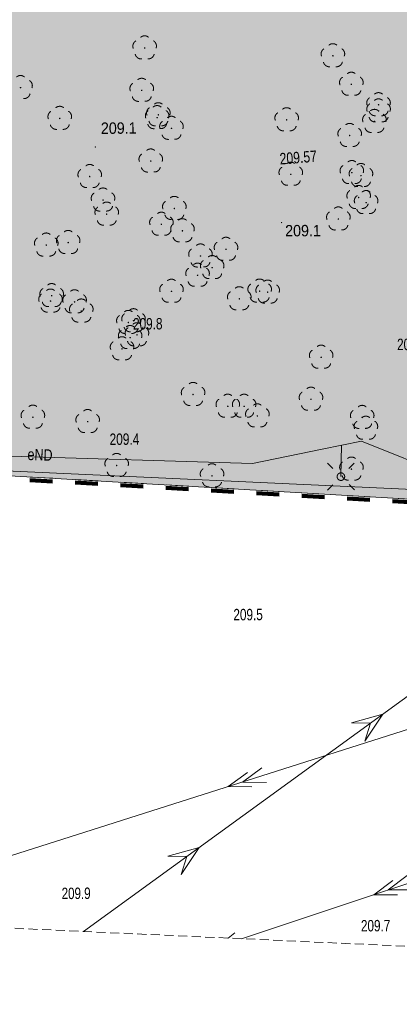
# Model space of a CAD drawing. Header units: millimetres. Extents: x 1477672 to 1731286, y -587673 to -401480.
# Tile 3 of 33: x 1550353 to 1575451, y -587673 to -522659. Entities that reach past the tile are written whole.
import ezdxf
from ezdxf.xclip import XClip

# ---------------------------------------------------------------- set-up
doc = ezdxf.new("R2010")
doc.units = ezdxf.units.MM
doc.header["$MEASUREMENT"] = 0
doc.header["$XCLIPFRAME"] = 0
doc.linetypes.add('2', pattern=[900, 600, -300])
doc.linetypes.add('Przerywana długa', pattern=[3000, 1500, -1500])
for name, color, linetype, lineweight in [('0_Nr_pióra__80', 3, 'Continuous', 13), ('820-G Rysunki Obrazki_Nr_pióra__146', 7, 'Continuous', 13), ('820-G Rysunki Obrazki_Nr_pióra__179', 6, 'Continuous', 200), ('mapa_robocza (1)_31_000 Inne (niezydentyfikowane)_Nr_pióra__1', 1, 'Continuous', 18), ('mapa_robocza (1)_31_000 Inne (niezydentyfikowane)_Nr_pióra__7', 7, 'Continuous', 18), ('mapa_robocza (1)_31_000 Inne (niezydentyfikowane)_Nr_pióra__96', 96, 'Continuous', 18), ('mapa_robocza (1)_31_drzewo liściaste_Nr_pióra__94', 94, 'Continuous', 18), ('mapa_robocza (1)_31_latarnia_Nr_pióra__7', 7, 'Continuous', 18), ('mapa_robocza (1)_31_ogrodzenie trwałe_Nr_pióra__7', 7, 'Continuous', 18), ('mapa_robocza (1)_31_przewód elektroenergetyczny podziemny_Nr_pióra__1', 1, 'Continuous', 18), ('mapa_robocza (1)_31_punkt wysokościowy naturalny-Atr2_Nr_pióra__7', 7, 'Continuous', 18), ('mapa_robocza (1)_31_Zakres_Nr_pióra__5', 5, 'Continuous', 18)]:
    doc.layers.add(name, color=color, linetype=linetype, lineweight=lineweight)
doc.layers.add('820-G Rysunki Obrazki', color=7, linetype='Continuous')
doc.layers.add('mapa_robocza (1)_31_punkt wysokościowy naturalny', color=7, linetype='Continuous')
doc.styles.add('GENERATED_STYLE_3', font='arial.ttf')
doc.linetypes.add('902-500', pattern='A,0,[2,zygmunta starego_zzm_18.04.241.Shx,S=59.52381,R=0,X=0,Y=0],-7500,0', length=7500)

# ---------------------------------------------------------------- blocks, each defined once
blk = doc.blocks.new('Rysunek_1_31', base_point=(1578976, -495102))
at = {"layer": 'mapa_robocza (1)_31_drzewo liściaste_Nr_pióra__94', "linetype": 'Continuous', "lineweight": 18}
for points in [[(1558666, -524525, 1), (1558566, -524526, 1)], [(1571109, -525043, 1), (1571009, -525044, 1)], [(1550461, -527143, 1), (1550361, -527143, 1)], [(1572330, -526926, 1), (1572230, -526927, 1)], [(1558472, -527326, 1), (1558372, -527327, 1)], [(1574128, -528276, 1), (1574028, -528276, 1)], [(1553053, -529178, 1), (1552953, -529178, 1)], [(1559493, -529130, 1), (1559393, -529131, 1)], [(1559572, -528940, 1), (1559472, -528940, 1)], [(1574130, -528686, 1), (1574030, -528686, 1)], [(1560437, -529835, 1), (1560337, -529835, 1)], [(1568054, -529271, 1), (1567954, -529271, 1)], [(1573854, -529377, 1), (1573754, -529378, 1)], [(1572220, -530307, 1), (1572120, -530307, 1)], [(1559069, -531993, 1), (1558969, -531993, 1)], [(1555035, -533016, 1), (1554935, -533017, 1)], [(1568324, -532869, 1), (1568224, -532870, 1)], [(1572364, -532756, 1), (1572264, -532757, 1)], [(1572965, -532953, 1), (1572865, -532953, 1)], [(1572813, -534403, 1), (1572713, -534404, 1)], [(1555914, -534571, 1), (1555814, -534572, 1)], [(1573305, -534741, 1), (1573205, -534741, 1)], [(1556159, -535500, 1), (1556059, -535500, 1)], [(1560627, -535124, 1), (1560527, -535124, 1)], [(1559773, -536169, 1), (1559673, -536169, 1)], [(1571472, -535821, 1), (1571372, -535822, 1)], [(1561166, -536601, 1), (1561066, -536601, 1)], [(1552161, -537543, 1), (1552061, -537543, 1)], [(1553610, -537375, 1), (1553510, -537375, 1)], [(1562356, -538264, 1), (1562256, -538265, 1)], [(1564043, -537824, 1), (1563943, -537825, 1)], [(1562163, -539535, 1), (1562063, -539536, 1)], [(1563130, -539029, 1), (1563030, -539030, 1)], [(1552521, -540881, 1), (1552421, -540881, 1)], [(1560439, -540595, 1), (1560339, -540596, 1)], [(1566269, -540581, 1), (1566169, -540582, 1)], [(1566799, -540648, 1), (1566699, -540649, 1)], [(1552443, -541241, 1), (1552343, -541242, 1)], [(1554033, -541292, 1), (1553933, -541293, 1)], [(1564922, -541089, 1), (1564822, -541090, 1)], [(1554476, -541900, 1), (1554376, -541900, 1)], [(1557591, -542652, 1), (1557491, -542652, 1)], [(1557930, -542540, 1), (1557830, -542540, 1)], [(1558156, -543468, 1), (1558056, -543469, 1)], [(1557707, -543651, 1), (1557607, -543652, 1)], [(1557171, -544394, 1), (1557071, -544395, 1)], [(1570334, -544948, 1), (1570234, -544948, 1)], [(1561868, -547407, 1), (1561768, -547408, 1)], [(1569660, -547722, 1), (1569560, -547722, 1)], [(1564163, -548184, 1), (1564063, -548184, 1)], [(1565243, -548187, 1), (1565143, -548188, 1)], [(1551277, -548908, 1), (1551177, -548909, 1)], [(1554899, -549197, 1), (1554799, -549198, 1)], [(1566117, -548822, 1), (1566017, -548823, 1)], [(1573047, -548922, 1), (1572947, -548923, 1)], [(1573292, -549641, 1), (1573192, -549641, 1)], [(1556815, -552096, 1), (1556715, -552097, 1)], [(1572337, -552336, 1), (1572237, -552337, 1)], [(1563120, -552780, 1), (1563020, -552780, 1)]]:
    blk.add_hatch(color=256, dxfattribs=at).paths.add_polyline_path(points)
at = {"layer": 'mapa_robocza (1)_31_punkt wysokościowy naturalny', "linetype": 'Continuous', "lineweight": 0}
for points in [[(1555399, -531064, 1), (1555309, -531065, 1)], [(1567708, -536053, 1), (1567618, -536053, 1)]]:
    blk.add_hatch(color=256, dxfattribs=at).paths.add_polyline_path(points)
at = {"layer": 'mapa_robocza (1)_31_000 Inne (niezydentyfikowane)_Nr_pióra__1', "linetype": 'Continuous', "lineweight": 18, "flags": 128}
for points in [[(1541854, -462041), (1540555, -472479), (1519870, -469979), (1518071, -471909), (1517574, -475942), (1517304, -475824), (1517516, -476212), (1514052, -520513), (1513390, -520217), (1513984, -520873), (1511537, -548988), (1512453, -549983), (1533310, -551152), (1533689, -550990), (1565755, -551955), (1570359, -551018)], [(1638078, -500415), (1638228, -500464), (1633623, -530752), (1632641, -544158), (1632086, -553621), (1631887, -555642), (1628059, -555904), (1617415, -555316), (1578650, -552780), (1572946, -550493), (1570359, -551018)], [(1554568, -582863), (1646151, -516449), (1647196, -515693)], [(1536626, -582040), (1605343, -560196)], [(1565018, -583342), (1603413, -570577)], [(1566356, -572064), (1565079, -572995), (1566660, -573017)], [(1565404, -572367), (1564125, -573298), (1565706, -573320)], [(1575973, -579173), (1574708, -580120), (1576289, -580122)], [(1575025, -579488), (1573759, -580436), (1575341, -580438)], [(1564586, -582959), (1564129, -583301)], [(1563638, -583274), (1563632, -583278)]]:
    blk.add_lwpolyline(points, dxfattribs=at)
for points in [[(1573546, -569100), (1573177, -570294), (1574356, -568513), (1572297, -569080)], [(1561404, -577906), (1561034, -579100), (1562212, -577318), (1560154, -577885)]]:
    blk.add_lwpolyline(points, close=True, dxfattribs=at)
at = {"layer": 'mapa_robocza (1)_31_000 Inne (niezydentyfikowane)_Nr_pióra__7', "linetype": 'Continuous', "lineweight": 18, "flags": 128}
blk.add_lwpolyline([(1617490, -440333), (1542759, -450706), (1523711, -551458), (1539066, -552159), (1579590, -554515), (1593841, -554622), (1604604, -555160)], close=True, dxfattribs=at)
blk.add_lwpolyline([(1579590, -554515), (1539066, -552159), (1537292, -582070)], dxfattribs=at)
at = {"layer": 'mapa_robocza (1)_31_000 Inne (niezydentyfikowane)_Nr_pióra__96', "linetype": 'Continuous', "lineweight": 18, "flags": 128}
blk.add_lwpolyline([(1617490, -440333), (1542759, -450706), (1523711, -551458), (1539066, -552159), (1579590, -554515), (1593841, -554622), (1604604, -555160)], close=True, dxfattribs=at)
blk.add_lwpolyline([(1579590, -554515), (1539066, -552159), (1537292, -582070)], dxfattribs=at)
at = {"layer": 'mapa_robocza (1)_31_drzewo liściaste_Nr_pióra__94', "linetype": 'Continuous', "lineweight": 18}
for centre, start, end in [((1558614, -524125), 49.60342, 131.05942), ((1558235, -524404), 121.63942, 202.87942), ((1558995, -524399), 337.78342, 59.02342), ((1570679, -524922), 121.63942, 202.87942), ((1571057, -524643), 49.60342, 131.05942), ((1571439, -524917), 337.78342, 59.02342), ((1558383, -524851), 193.55242, 275.20242), ((1558853, -524848), 265.46042, 347.11042), ((1570826, -525369), 193.55242, 275.20242), ((1571296, -525366), 265.46042, 347.11042), ((1550409, -526743), 49.60342, 131.05942), ((1558420, -526927), 49.60342, 131.05942), ((1571899, -526805), 121.63942, 202.87942), ((1572278, -526526), 49.60342, 131.05942), ((1572659, -526800), 337.78342, 59.02342), ((1550790, -527017), 337.78342, 59.02342), ((1558042, -527205), 121.63942, 202.87942), ((1558802, -527200), 337.78342, 59.02342), ((1550648, -527466), 265.46042, 347.11042), ((1558189, -527652), 193.55242, 275.20242), ((1558659, -527649), 265.46042, 347.11042), ((1572047, -527252), 193.55242, 275.20242), ((1572517, -527249), 265.46042, 347.11042), ((1573697, -528154), 121.63942, 202.87942), ((1574076, -527876), 49.60342, 131.05942), ((1574078, -528286), 49.60342, 131.05942), ((1574457, -528150), 337.78342, 59.02342), ((1553001, -528778), 49.60342, 131.05942), ((1559141, -528818), 121.63942, 202.87942), ((1559440, -528731), 49.60342, 131.05942), ((1559519, -528540), 49.60342, 131.05942), ((1559901, -528814), 337.78342, 59.02342), ((1568001, -528871), 49.60342, 131.05942), ((1573700, -528564), 121.63942, 202.87942), ((1574460, -528560), 337.78342, 59.02342), ((1552622, -529056), 121.63942, 202.87942), ((1553382, -529052), 337.78342, 59.02342), ((1559062, -529009), 121.63942, 202.87942), ((1559822, -529004), 337.78342, 59.02342), ((1560384, -529435), 49.60342, 131.05942), ((1567623, -529149), 121.63942, 202.87942), ((1568383, -529145), 337.78342, 59.02342), ((1573424, -529256), 121.63942, 202.87942), ((1573845, -528601), 193.55242, 275.20242), ((1573847, -529011), 193.55242, 275.20242), ((1573802, -528978), 49.60342, 131.05942), ((1574315, -528599), 265.46042, 347.11042), ((1574317, -529009), 265.46042, 347.11042), ((1574184, -529251), 337.78342, 59.02342), ((1552770, -529503), 193.55242, 275.20242), ((1553240, -529501), 265.46042, 347.11042), ((1559210, -529456), 193.55242, 275.20242), ((1559288, -529266), 193.55242, 275.20242), ((1560006, -529713), 121.63942, 202.87942), ((1559680, -529453), 265.46042, 347.11042), ((1559758, -529263), 265.46042, 347.11042), ((1560766, -529709), 337.78342, 59.02342), ((1567771, -529596), 193.55242, 275.20242), ((1568241, -529594), 265.46042, 347.11042), ((1571789, -530185), 121.63942, 202.87942), ((1572167, -529907), 49.60342, 131.05942), ((1572549, -530181), 337.78342, 59.02342), ((1573571, -529703), 193.55242, 275.20242), ((1574041, -529700), 265.46042, 347.11042), ((1560154, -530161), 193.55242, 275.20242), ((1560624, -530158), 265.46042, 347.11042), ((1571937, -530632), 193.55242, 275.20242), ((1572407, -530630), 265.46042, 347.11042), ((1558639, -531871), 121.63942, 202.87942), ((1559017, -531593), 49.60342, 131.05942), ((1559399, -531867), 337.78342, 59.02342), ((1554983, -532617), 49.60342, 131.05942), ((1558786, -532319), 193.55242, 275.20242), ((1559256, -532316), 265.46042, 347.11042), ((1567894, -532748), 121.63942, 202.87942), ((1568272, -532470), 49.60342, 131.05942), ((1568654, -532743), 337.78342, 59.02342), ((1571933, -532634), 121.63942, 202.87942), ((1572312, -532356), 49.60342, 131.05942), ((1572913, -532553), 49.60342, 131.05942), ((1572693, -532630), 337.78342, 59.02342), ((1554604, -532895), 121.63942, 202.87942), ((1555364, -532890), 337.78342, 59.02342), ((1572534, -532831), 121.63942, 202.87942), ((1573294, -532827), 337.78342, 59.02342), ((1554752, -533342), 193.55242, 275.20242), ((1555222, -533339), 265.46042, 347.11042), ((1568041, -533195), 193.55242, 275.20242), ((1568511, -533192), 265.46042, 347.11042), ((1572081, -533082), 193.55242, 275.20242), ((1572682, -533278), 193.55242, 275.20242), ((1572761, -534004), 49.60342, 131.05942), ((1572551, -533079), 265.46042, 347.11042), ((1573152, -533275), 265.46042, 347.11042), ((1555483, -534450), 121.63942, 202.87942), ((1555862, -534171), 49.60342, 131.05942), ((1556243, -534445), 337.78342, 59.02342), ((1560575, -534724), 49.60342, 131.05942), ((1572383, -534282), 121.63942, 202.87942), ((1572875, -534619), 121.63942, 202.87942), ((1573253, -534341), 49.60342, 131.05942), ((1573143, -534277), 337.78342, 59.02342), ((1573635, -534615), 337.78342, 59.02342), ((1555631, -534897), 193.55242, 275.20242), ((1555729, -535378), 121.63942, 202.87942), ((1556107, -535100), 49.60342, 131.05942), ((1556101, -534894), 265.46042, 347.11042), ((1556489, -535374), 337.78342, 59.02342), ((1560197, -535002), 121.63942, 202.87942), ((1560957, -534998), 337.78342, 59.02342), ((1571419, -535421), 49.60342, 131.05942), ((1572530, -534729), 193.55242, 275.20242), ((1573000, -534726), 265.46042, 347.11042), ((1559343, -536047), 121.63942, 202.87942), ((1559721, -535769), 49.60342, 131.05942), ((1560344, -535450), 193.55242, 275.20242), ((1560103, -536043), 337.78342, 59.02342), ((1560814, -535447), 265.46042, 347.11042), ((1571041, -535700), 121.63942, 202.87942), ((1571801, -535695), 337.78342, 59.02342), ((1573022, -535066), 193.55242, 275.20242), ((1573492, -535063), 265.46042, 347.11042), ((1555876, -535825), 193.55242, 275.20242), ((1556346, -535823), 265.46042, 347.11042), ((1560735, -536479), 121.63942, 202.87942), ((1561114, -536201), 49.60342, 131.05942), ((1561495, -536475), 337.78342, 59.02342), ((1571188, -536147), 193.55242, 275.20242), ((1571658, -536144), 265.46042, 347.11042), ((1552109, -537143), 49.60342, 131.05942), ((1553180, -537253), 121.63942, 202.87942), ((1553558, -536975), 49.60342, 131.05942), ((1553940, -537249), 337.78342, 59.02342), ((1559490, -536495), 193.55242, 275.20242), ((1559960, -536492), 265.46042, 347.11042), ((1561353, -536924), 265.46042, 347.11042), ((1551731, -537421), 121.63942, 202.87942), ((1552491, -537417), 337.78342, 59.02342), ((1560883, -536926), 193.55242, 275.20242), ((1562303, -537864), 49.60342, 131.05942), ((1563612, -537703), 121.63942, 202.87942), ((1563991, -537424), 49.60342, 131.05942), ((1564372, -537698), 337.78342, 59.02342), ((1551878, -537869), 193.55242, 275.20242), ((1552348, -537866), 265.46042, 347.11042), ((1553327, -537700), 193.55242, 275.20242), ((1553797, -537697), 265.46042, 347.11042), ((1561925, -538142), 121.63942, 202.87942), ((1563078, -538630), 49.60342, 131.05942), ((1562685, -538138), 337.78342, 59.02342), ((1563760, -538150), 193.55242, 275.20242), ((1564230, -538147), 265.46042, 347.11042), ((1562072, -538590), 193.55242, 275.20242), ((1562111, -539135), 49.60342, 131.05942), ((1562699, -538908), 121.63942, 202.87942), ((1562542, -538587), 265.46042, 347.11042), ((1563459, -538904), 337.78342, 59.02342), ((1561732, -539414), 121.63942, 202.87942), ((1562847, -539355), 193.55242, 275.20242), ((1562492, -539409), 337.78342, 59.02342), ((1563317, -539352), 265.46042, 347.11042), ((1552468, -540481), 49.60342, 131.05942), ((1560008, -540474), 121.63942, 202.87942), ((1560387, -540195), 49.60342, 131.05942), ((1560768, -540469), 337.78342, 59.02342), ((1561880, -539861), 193.55242, 275.20242), ((1562350, -539858), 265.46042, 347.11042), ((1565838, -540460), 121.63942, 202.87942), ((1566217, -540182), 49.60342, 131.05942), ((1566369, -540527), 121.63942, 202.87942), ((1566747, -540249), 49.60342, 131.05942), ((1566598, -540455), 337.78342, 59.02342), ((1567129, -540522), 337.78342, 59.02342), ((1552012, -541120), 121.63942, 202.87942), ((1552090, -540759), 121.63942, 202.87942), ((1552390, -540842), 49.60342, 131.05942), ((1552772, -541115), 337.78342, 59.02342), ((1552850, -540755), 337.78342, 59.02342), ((1553602, -541171), 121.63942, 202.87942), ((1553981, -540892), 49.60342, 131.05942), ((1554362, -541166), 337.78342, 59.02342), ((1564491, -540968), 121.63942, 202.87942), ((1564870, -540689), 49.60342, 131.05942), ((1565251, -540963), 337.78342, 59.02342), ((1552237, -541207), 193.55242, 275.20242), ((1552707, -541204), 265.46042, 347.11042), ((1554046, -541778), 121.63942, 202.87942), ((1554424, -541500), 49.60342, 131.05942), ((1554806, -541774), 337.78342, 59.02342), ((1560156, -540921), 193.55242, 275.20242), ((1560626, -540918), 265.46042, 347.11042), ((1564639, -541415), 193.55242, 275.20242), ((1565109, -541412), 265.46042, 347.11042), ((1565986, -540907), 193.55242, 275.20242), ((1566516, -540974), 193.55242, 275.20242), ((1566456, -540904), 265.46042, 347.11042), ((1566986, -540971), 265.46042, 347.11042), ((1552160, -541567), 193.55242, 275.20242), ((1552629, -541564), 265.46042, 347.11042), ((1553750, -541618), 193.55242, 275.20242), ((1554220, -541615), 265.46042, 347.11042), ((1557160, -542530), 121.63942, 202.87942), ((1557500, -542418), 121.63942, 202.87942), ((1557539, -542252), 49.60342, 131.05942), ((1557878, -542140), 49.60342, 131.05942), ((1557920, -542526), 337.78342, 59.02342), ((1558260, -542414), 337.78342, 59.02342), ((1554193, -542225), 193.55242, 275.20242), ((1554663, -542223), 265.46042, 347.11042), ((1557654, -543251), 49.60342, 131.05942), ((1558103, -543069), 49.60342, 131.05942), ((1557276, -543529), 121.63942, 202.87942), ((1557308, -542977), 193.55242, 275.20242), ((1557647, -542865), 193.55242, 275.20242), ((1557725, -543347), 121.63942, 202.87942), ((1557778, -542975), 265.46042, 347.11042), ((1558117, -542863), 265.46042, 347.11042), ((1558036, -543525), 337.78342, 59.02342), ((1558485, -543342), 337.78342, 59.02342), ((1556740, -544273), 121.63942, 202.87942), ((1557119, -543994), 49.60342, 131.05942), ((1557424, -543977), 193.55242, 275.20242), ((1557872, -543794), 193.55242, 275.20242), ((1557500, -544268), 337.78342, 59.02342), ((1557894, -543974), 265.46042, 347.11042), ((1558342, -543791), 265.46042, 347.11042), ((1570282, -544548), 49.60342, 131.05942), ((1556888, -544720), 193.55242, 275.20242), ((1557358, -544717), 265.46042, 347.11042), ((1569904, -544826), 121.63942, 202.87942), ((1570664, -544822), 337.78342, 59.02342), ((1570051, -545274), 193.55242, 275.20242), ((1570521, -545271), 265.46042, 347.11042), ((1561816, -547007), 49.60342, 131.05942), ((1561438, -547285), 121.63942, 202.87942), ((1562198, -547281), 337.78342, 59.02342), ((1564111, -547784), 49.60342, 131.05942), ((1565191, -547788), 49.60342, 131.05942), ((1569230, -547600), 121.63942, 202.87942), ((1569608, -547322), 49.60342, 131.05942), ((1569990, -547596), 337.78342, 59.02342), ((1561585, -547733), 193.55242, 275.20242), ((1562055, -547730), 265.46042, 347.11042), ((1563732, -548062), 121.63942, 202.87942), ((1564812, -548066), 121.63942, 202.87942), ((1564492, -548058), 337.78342, 59.02342), ((1565572, -548062), 337.78342, 59.02342), ((1566064, -548423), 49.60342, 131.05942), ((1550846, -548787), 121.63942, 202.87942), ((1551225, -548509), 49.60342, 131.05942), ((1551606, -548782), 337.78342, 59.02342), ((1554846, -548798), 49.60342, 131.05942), ((1563880, -548509), 193.55242, 275.20242), ((1564350, -548507), 265.46042, 347.11042), ((1564960, -548513), 193.55242, 275.20242), ((1565686, -548701), 121.63942, 202.87942), ((1565430, -548510), 265.46042, 347.11042), ((1566446, -548696), 337.78342, 59.02342), ((1569377, -548048), 193.55242, 275.20242), ((1569847, -548045), 265.46042, 347.11042), ((1572617, -548801), 121.63942, 202.87942), ((1572995, -548523), 49.60342, 131.05942), ((1573377, -548796), 337.78342, 59.02342), ((1550994, -549234), 193.55242, 275.20242), ((1551464, -549231), 265.46042, 347.11042), ((1554468, -549076), 121.63942, 202.87942), ((1555228, -549071), 337.78342, 59.02342), ((1565834, -549148), 193.55242, 275.20242), ((1566304, -549145), 265.46042, 347.11042), ((1572764, -549248), 193.55242, 275.20242), ((1572861, -549519), 121.63942, 202.87942), ((1573239, -549241), 49.60342, 131.05942), ((1573234, -549245), 265.46042, 347.11042), ((1573621, -549515), 337.78342, 59.02342), ((1554616, -549523), 193.55242, 275.20242), ((1555086, -549520), 265.46042, 347.11042), ((1573008, -549967), 193.55242, 275.20242), ((1573478, -549964), 265.46042, 347.11042), ((1556763, -551697), 49.60342, 131.05942), ((1556385, -551975), 121.63942, 202.87942), ((1557145, -551970), 337.78342, 59.02342), ((1571906, -552215), 121.63942, 202.87942), ((1572285, -551937), 49.60342, 131.05942), ((1572666, -552211), 337.78342, 59.02342), ((1556532, -552422), 193.55242, 275.20242), ((1557002, -552419), 265.46042, 347.11042), ((1562689, -552658), 121.63942, 202.87942), ((1563067, -552380), 49.60342, 131.05942), ((1563449, -552654), 337.78342, 59.02342), ((1562836, -553105), 193.55242, 275.20242), ((1563306, -553103), 265.46042, 347.11042), ((1572054, -552662), 193.55242, 275.20242), ((1572524, -552659), 265.46042, 347.11042)]:
    blk.add_arc(centre, 400, start, end, dxfattribs=at)
at = {"layer": 'mapa_robocza (1)_31_latarnia_Nr_pióra__7', "linetype": 'Continuous', "lineweight": 18}
for p, q in [((1571057, -552303), (1570702, -551952)), ((1572118, -552297), (1572469, -551942)), ((1571063, -553364), (1570712, -553719)), ((1572124, -553358), (1572479, -553709))]:
    blk.add_line(p, q, dxfattribs=at)
blk.add_circle((1571590, -552831), 250, dxfattribs=at)
at = {"layer": 'mapa_robocza (1)_31_ogrodzenie trwałe_Nr_pióra__7', "linetype": '902-500', "lineweight": 18, "flags": 128}
blk.add_lwpolyline([(1524911, -551491), (1546046, -552299), (1579716, -553834), (1593731, -554613), (1603943, -555014), (1605056, -555527)], dxfattribs=at)
at = {"layer": 'mapa_robocza (1)_31_przewód elektroenergetyczny podziemny_Nr_pióra__1', "linetype": 'Continuous', "lineweight": 18, "flags": 128}
blk.add_lwpolyline([(1571590, -552831), (1571638, -550760)], dxfattribs=at)
at = {"layer": 'mapa_robocza (1)_31_Zakres_Nr_pióra__5', "linetype": '2', "lineweight": 18, "flags": 128}
blk.add_lwpolyline([(1659423, -587673), (1477672, -579334)], dxfattribs=at)
at = {"layer": 'mapa_robocza (1)_31_000 Inne (niezydentyfikowane)_Nr_pióra__1', "linetype": 'Continuous', "lineweight": 18, "insert": (1550860, -551742), "char_height": 750, "attachment_point": 7, "rotation": 358.07942, "style": 'GENERATED_STYLE_3'}
blk.add_mtext('\\A1;{\\W0.79;eND}', dxfattribs=at)
at = {"layer": 'mapa_robocza (1)_31_000 Inne (niezydentyfikowane)_Nr_pióra__7', "linetype": 'Continuous', "lineweight": 18, "char_height": 750, "attachment_point": 7, "style": 'GENERATED_STYLE_3'}
for s, insert, rotation in [('\\A1;{\\W0.769;209.57}', (1567570, -532236), 4.44742), ('\\A1;{\\W0.741;209.8}', (1557853, -543128), 0.33142), ('\\A1;{\\W0.731;209.9}', (1575310, -544487), 0.33142), ('\\A1;{\\W0.75;209.4}', (1556298, -550748), 0.33142), ('\\A1;{\\W0.741;209.5}', (1564484, -562330), 0.33142), ('\\A1;{\\W0.731;209.9}', (1553129, -580736), 0.33142), ('\\A1;{\\W0.742;209.7}', (1572913, -582872), 0.33142)]:
    blk.add_mtext(s, dxfattribs=dict(at, insert=insert, rotation=rotation))
at = {"layer": 'mapa_robocza (1)_31_punkt wysokościowy naturalny-Atr2_Nr_pióra__7', "linetype": 'Continuous', "lineweight": 18, "char_height": 750, "attachment_point": 7, "rotation": 0.33142, "style": 'GENERATED_STYLE_3'}
for insert in [(1555725, -530211), (1567905, -536980)]:
    blk.add_mtext('\\A1;{\\W0.9;209.1}', dxfattribs=dict(at, insert=insert))

msp = doc.modelspace()

# ---------------------------------------------------------------- hatches: boundary and pattern name
at = {"layer": '0_Nr_pióra__80', "linetype": 'Continuous', "lineweight": 13}
h = msp.add_hatch(dxfattribs=at)
h.set_pattern_fill('TRÓJKĄCIKI', color=3, style=0, pattern_type=2)
h.set_pattern_definition([(0, (3170370.56, -885449.34), (0, 519.61524), [150, -150]), (0, (3170520.56, -885189.53), (0, 519.61524), [150, -150]), (60, (3170370.56, -885449.34), (-450, 259.80762), [150, -150]), (60, (3170670.56, -885449.34), (-450, 259.80762), [150, -150]), (120, (3170520.56, -885449.34), (450, 259.80762), [150, -150]), (120, (3170820.56, -885449.34), (450, 259.80762), [150, -150])])
h.paths.add_polyline_path([(1505688, -550702), (1514539, -551031), (1517569, -551173), (1523711, -551458), (1539066, -552159), (1579590, -554515), (1593841, -554622), (1604604, -555160), (1632561, -556328), (1639286, -496608), (1639770, -492215), (1639838, -491602), (1635364, -491111), (1625828, -490126), (1621880, -490419), (1620405, -491247), (1618994, -492796), (1618282, -494260), (1618129, -495501), (1618121, -495871), (1617591, -501074), (1616642, -511620), (1615122, -525339), (1605876, -524362), (1595419, -523212), (1587003, -522261), (1567211, -520106), (1542955, -517446), (1514566, -514320), (1516315, -493380), (1517066, -483225), (1515691, -483123), (1515256, -488406), (1505714, -550342)])
h.paths.add_polyline_path([(1577230, -541785), (1584061, -542622), (1584073, -542524), (1590374, -543350), (1590998, -535775), (1591091, -535789), (1592077, -527396), (1586103, -526768), (1586004, -526757), (1586115, -526670), (1579241, -525838), (1578333, -534197), (1578432, -534119), (1578418, -534208)], flags=0)
h.paths.add_polyline_path([(1599676, -544097), (1599684, -544020), (1605749, -544918), (1606465, -537239), (1606559, -537249), (1607465, -529021), (1601432, -528473), (1601443, -528372), (1594679, -527701), (1593694, -536094), (1593799, -536103), (1592889, -543520)], flags=0)

# ---------------------------------------------------------------- linework, layer by layer
at = {"layer": '820-G Rysunki Obrazki_Nr_pióra__146', "color": 7, "linetype": 'Przerywana długa', "lineweight": 13}
msp.add_lwpolyline([(1505688, -550702), (1514539, -551031), (1517569, -551173), (1523711, -551458), (1539066, -552159), (1579590, -554515), (1593841, -554622), (1604604, -555160), (1632561, -556328), (1639286, -496608), (1639770, -492215), (1645898, -436389), (1617490, -440333), (1542759, -450706), (1537953, -451374), (1533319, -454251), (1517246, -464204), (1515256, -488406), (1505714, -550342)], close=True, dxfattribs=at)
at = {"layer": '820-G Rysunki Obrazki_Nr_pióra__179', "color": 6, "linetype": 'Przerywana długa', "lineweight": 200}
msp.add_lwpolyline([(1505474, -550894), (1514530, -551231), (1517560, -551373), (1523702, -551658), (1539055, -552359), (1579583, -554715), (1593835, -554822), (1604595, -555360), (1632739, -556536), (1639485, -496630), (1639969, -492237), (1646125, -436156), (1617463, -440135), (1542731, -450508), (1537883, -451181), (1533214, -454081), (1517055, -464087), (1515058, -488382), (1505516, -550319)], close=True, dxfattribs=at)

# ---------------------------------------------------------------- block references
at = {"layer": '820-G Rysunki Obrazki', "color": 7, "linetype": 'Continuous', "lineweight": 13}
ref = msp.add_blockref('Rysunek_1_31', (1578976, -495102), dxfattribs=at)
XClip(ref).set_block_clipping_path([(1477726.0314692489, -588724.3337801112), (1681302.6256645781, -587546.7532186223), (1680226.3292941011, -401479.8660885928), (1476649.735098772, -402657.4466500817)])

doc.saveas('drawing.dxf')
